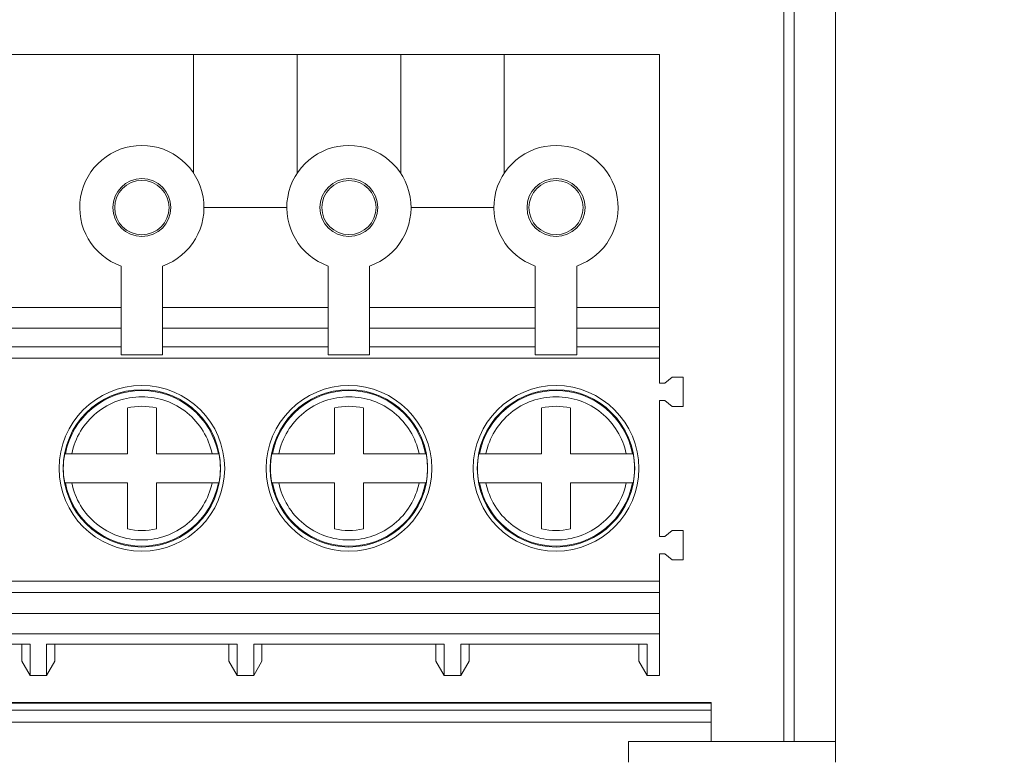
# Model space of a CAD drawing. Header units: millimetres. Extents: x 10 to 277, y 8 to 208.
# Tile 48 of 61: x 95 to 106, y 128 to 137. Entities that reach past the tile are written whole.
import ezdxf

# ---------------------------------------------------------------- set-up
doc = ezdxf.new("R2010")
doc.units = ezdxf.units.MM
doc.styles.add('SLDTEXTSTYLE0', font='TXT', dxfattribs={"width": 0.75})
doc.dimstyles.new('SLDDIMSTYLE0', dxfattribs={"dimtxt": 2.116667, "dimasz": 3, "dimexe": 0, "dimexo": 0.0625, "dimgap": 0.529167, "dimtad": 0, "dimtih": 1, "dimtoh": 1, "dimdec": 1, "dimlfac": 2, "dimrnd": 1e-09, "dimzin": 12, "dimdsep": 46, "dimtxsty": 'SLDTEXTSTYLE0', "dimsah": 1, "dimcen": 0.09, "dimadec": 0, "dimazin": 0, "dimtfac": 1, "dimtdec": 1, "dimtofl": 0, "dimtmove": 0, "dimatfit": 3, "dimfxl": 1, "dimtolj": 1, "dimtzin": 12, "dimarcsym": 0})

# ---------------------------------------------------------------- blocks, each defined once
blk = doc.blocks.new('*D8')
at = {"color": 7, "linetype": 'Continuous', "lineweight": 0}
for p, q in [((106.453, 185.781), (128.117, 185.781)), ((126.617, 185.781), (126.617, 155.145)), ((126.542, 154.893), (126.542, 152.035)), ((126.542, 154.893), (126.971, 154.893)), ((133.727, 154.893), (133.298, 154.893)), ((133.727, 154.893), (133.727, 152.035)), ((126.542, 152.035), (126.971, 152.035)), ((133.727, 152.035), (133.298, 152.035)), ((126.617, 123.081), (126.617, 151.783)), ((106.453, 123.081), (128.117, 123.081))]:
    blk.add_line(p, q, dxfattribs=at)
for points in [[(126.617, 185.781), (126.109, 182.781), (127.125, 182.781)], [(126.617, 123.081), (127.125, 126.081), (126.109, 126.081)]]:
    blk.add_solid(points, dxfattribs=at)
at = {"color": 7, "linetype": 'Continuous', "lineweight": 0, "char_height": 2.1167, "attachment_point": 1, "style": 'SLDTEXTSTYLE0'}
for s, insert in [('125.4', (118.649, 154.511)), ('4.94', (127.4, 154.511))]:
    blk.add_mtext(s, dxfattribs=dict(at, insert=insert))

msp = doc.modelspace()

# ---------------------------------------------------------------- linework, layer by layer
at = {"color": 7, "linetype": 'Continuous', "lineweight": 15}
for p, q in [((103.828, 127.981), (103.828, 151.931)), ((103.953, 151.931), (103.953, 127.981)), ((104.453, 151.931), (104.453, 127.981)), ((92.953, 136.281), (96.703, 136.281)), ((96.703, 136.281), (97.953, 136.281)), ((97.953, 136.281), (99.203, 136.281)), ((99.203, 136.281), (100.453, 136.281)), ((100.453, 136.281), (102.328, 136.281)), ((102.328, 136.281), (102.328, 133.224)), ((96.828, 134.431), (97.828, 134.431)), ((99.328, 134.431), (100.328, 134.431)), ((95.828, 132.652), (95.828, 133.724)), ((96.328, 133.724), (96.328, 132.652)), ((98.328, 132.652), (98.328, 133.724)), ((98.828, 133.724), (98.828, 132.652)), ((100.828, 132.652), (100.828, 133.724)), ((101.328, 133.724), (101.328, 132.652)), ((93.828, 133.224), (95.828, 133.224)), ((96.328, 133.224), (98.328, 133.224)), ((98.828, 133.224), (100.828, 133.224)), ((101.328, 133.224), (102.328, 133.224)), ((102.328, 133.224), (102.328, 132.976)), ((95.828, 132.976), (93.828, 132.976)), ((96.328, 132.976), (98.328, 132.976)), ((98.828, 132.976), (100.828, 132.976)), ((101.328, 132.976), (102.328, 132.976)), ((102.328, 132.976), (102.328, 132.75)), ((95.828, 132.75), (93.828, 132.75)), ((98.328, 132.75), (96.328, 132.75)), ((100.828, 132.75), (98.828, 132.75)), ((102.328, 132.75), (101.328, 132.75)), ((102.328, 132.613), (102.328, 132.75)), ((102.328, 132.613), (79.828, 132.613)), ((96.328, 132.652), (95.828, 132.652)), ((98.828, 132.652), (98.328, 132.652)), ((101.328, 132.652), (100.828, 132.652)), ((102.328, 132.613), (102.328, 132.309)), ((102.393, 132.309), (102.328, 132.309)), ((102.393, 132.309), (102.482, 132.384)), ((102.613, 132.384), (102.482, 132.384)), ((102.613, 132.384), (102.613, 132.027)), ((102.328, 132.102), (102.393, 132.102)), ((102.328, 132.102), (102.328, 130.457)), ((102.482, 132.027), (102.393, 132.102)), ((95.903, 132.01), (95.903, 131.456)), ((96.253, 132.01), (96.253, 131.456)), ((98.403, 132.01), (98.403, 131.456)), ((98.753, 132.01), (98.753, 131.456)), ((100.903, 132.01), (100.903, 131.456)), ((101.253, 132.01), (101.253, 131.456)), ((102.482, 132.027), (102.613, 132.027)), ((95.231, 131.456), (95.903, 131.456)), ((96.926, 131.456), (96.253, 131.456)), ((97.731, 131.456), (98.403, 131.456)), ((99.426, 131.456), (98.753, 131.456)), ((100.231, 131.456), (100.903, 131.456)), ((101.926, 131.456), (101.253, 131.456)), ((95.903, 131.106), (95.231, 131.106)), ((95.903, 131.106), (95.903, 130.552)), ((96.253, 130.552), (96.253, 131.106)), ((96.926, 131.106), (96.253, 131.106)), ((98.403, 131.106), (97.731, 131.106)), ((98.403, 131.106), (98.403, 130.552)), ((98.753, 130.552), (98.753, 131.106)), ((99.426, 131.106), (98.753, 131.106)), ((100.903, 131.106), (100.231, 131.106)), ((100.903, 131.106), (100.903, 130.552)), ((101.253, 130.552), (101.253, 131.106)), ((101.926, 131.106), (101.253, 131.106)), ((102.393, 130.457), (102.482, 130.532)), ((102.613, 130.532), (102.482, 130.532)), ((102.613, 130.532), (102.613, 130.175)), ((102.393, 130.457), (102.328, 130.457)), ((102.328, 130.25), (102.393, 130.25)), ((102.328, 130.25), (102.328, 129.918)), ((102.482, 130.175), (102.393, 130.25)), ((102.482, 130.175), (102.613, 130.175)), ((79.828, 129.918), (102.328, 129.918)), ((102.328, 129.781), (102.328, 129.918)), ((102.328, 129.781), (79.828, 129.781)), ((102.328, 129.781), (102.328, 129.528)), ((79.828, 129.528), (102.328, 129.528)), ((102.328, 129.281), (102.328, 129.528)), ((79.828, 129.281), (102.328, 129.281)), ((102.328, 128.781), (102.328, 129.281)), ((92.428, 129.156), (94.728, 129.156)), ((94.628, 128.954), (94.628, 129.156)), ((94.728, 129.156), (94.728, 128.781)), ((94.928, 129.156), (97.228, 129.156)), ((94.928, 128.781), (94.928, 129.156)), ((95.028, 129.156), (95.028, 128.954)), ((97.128, 128.954), (97.128, 129.156)), ((97.228, 129.156), (97.228, 128.781)), ((97.428, 129.156), (99.728, 129.156)), ((97.428, 128.781), (97.428, 129.156)), ((97.528, 129.156), (97.528, 128.954)), ((99.628, 128.954), (99.628, 129.156)), ((99.728, 129.156), (99.728, 128.781)), ((99.928, 129.156), (102.178, 129.156)), ((99.928, 128.781), (99.928, 129.156)), ((100.028, 129.156), (100.028, 128.954)), ((102.078, 128.954), (102.078, 129.156)), ((102.178, 129.156), (102.178, 128.781)), ((94.628, 128.954), (94.728, 128.781)), ((95.028, 128.954), (94.928, 128.781)), ((97.128, 128.954), (97.228, 128.781)), ((97.528, 128.954), (97.428, 128.781)), ((99.628, 128.954), (99.728, 128.781)), ((100.028, 128.954), (99.928, 128.781)), ((102.178, 128.781), (102.078, 128.954)), ((94.928, 128.781), (94.728, 128.781)), ((97.428, 128.781), (97.228, 128.781)), ((99.928, 128.781), (99.728, 128.781)), ((102.178, 128.781), (102.328, 128.781)), ((36.203, 128.447), (102.953, 128.447)), ((102.953, 128.447), (102.953, 128.455)), ((102.953, 128.36), (102.953, 128.447)), ((102.953, 128.36), (36.203, 128.36)), ((102.953, 128.215), (102.953, 128.36)), ((102.953, 128.215), (36.203, 128.215)), ((102.953, 128.215), (102.953, 127.981)), ((101.953, 127.981), (104.453, 127.981))]:
    msp.add_line(p, q, dxfattribs=at)
for centre, radius in [((96.078, 134.431), 0.35), ((96.078, 134.431), 0.328), ((98.578, 134.431), 0.35), ((98.578, 134.431), 0.327), ((101.078, 134.431), 0.35), ((101.078, 134.431), 0.327), ((96.078, 131.281), 1), ((96.078, 131.281), 0.95), ((98.578, 131.281), 1), ((98.578, 131.281), 0.95), ((101.078, 131.281), 1), ((101.078, 131.281), 0.95)]:
    msp.add_circle(centre, radius, dxfattribs=at)
for centre, radius, start, end in [((96.078, 134.431), 0.75, 289.4712, 250.5288), ((98.578, 134.431), 0.75, 289.4712, 250.5288), ((101.078, 134.431), 0.75, 289.4712, 250.5288), ((96.078, 131.281), 0.94, 10.7265, 169.2735), ((98.578, 131.281), 0.94, 10.7265, 169.2735), ((101.078, 131.281), 0.94, 10.7265, 169.2735), ((96.078, 131.281), 0.75, 76.5066, 103.4934), ((98.578, 131.281), 0.75, 76.5066, 103.4934), ((101.078, 131.281), 0.75, 76.5066, 103.4934), ((96.078, 131.281), 0.948, 169.3587, 190.6413), ((96.078, 131.281), 0.948, 349.3587, 10.6413), ((98.578, 131.281), 0.948, 169.3587, 190.6413), ((98.578, 131.281), 0.948, 349.3587, 10.6413), ((101.078, 131.281), 0.948, 169.3587, 190.6413), ((101.078, 131.281), 0.948, 349.3587, 10.6413), ((96.078, 131.281), 0.94, 190.7265, 349.2735), ((98.578, 131.281), 0.94, 190.7265, 349.2735), ((101.078, 131.281), 0.94, 190.7265, 349.2735), ((96.078, 131.281), 0.75, 256.5066, 283.4934), ((98.578, 131.281), 0.75, 256.5066, 283.4934), ((101.078, 131.281), 0.75, 256.5066, 283.4934)]:
    msp.add_arc(centre, radius, start, end, dxfattribs=at)
for points, degree in [([(96.703, 136.281), (96.703, 134.845)], 1), ([(97.953, 134.845), (97.953, 136.281)], 1), ([(99.203, 136.281), (99.203, 134.845)], 1), ([(100.453, 134.845), (100.453, 136.281)], 1), ([(95.147, 131.456), (95.149, 131.456), (95.152, 131.456), (95.155, 131.456)], 3), ([(97.002, 131.456), (97.005, 131.456), (97.007, 131.456), (97.01, 131.456)], 3), ([(97.647, 131.456), (97.649, 131.456), (97.652, 131.456), (97.655, 131.456)], 3), ([(99.502, 131.456), (99.505, 131.456), (99.507, 131.456), (99.51, 131.456)], 3), ([(100.147, 131.456), (100.149, 131.456), (100.152, 131.456), (100.155, 131.456)], 3), ([(102.002, 131.456), (102.005, 131.456), (102.007, 131.456), (102.01, 131.456)], 3), ([(95.155, 131.106), (95.152, 131.106), (95.149, 131.106), (95.147, 131.106)], 3), ([(97.01, 131.106), (97.007, 131.106), (97.005, 131.106), (97.002, 131.106)], 3), ([(97.655, 131.106), (97.652, 131.106), (97.649, 131.106), (97.647, 131.106)], 3), ([(99.51, 131.106), (99.507, 131.106), (99.505, 131.106), (99.502, 131.106)], 3), ([(100.155, 131.106), (100.152, 131.106), (100.149, 131.106), (100.147, 131.106)], 3), ([(102.01, 131.106), (102.007, 131.106), (102.005, 131.106), (102.002, 131.106)], 3), ([(102.953, 128.455), (36.203, 128.455)], 1)]:
    msp.add_open_spline(points, degree=degree, dxfattribs=at)
for points, knots in [([(95.231, 131.456), (95.271, 131.651), (95.378, 131.826), (95.686, 132.077), (95.879, 132.146), (96.277, 132.146), (96.47, 132.077), (96.779, 131.826), (96.885, 131.651), (96.926, 131.456)], [0, 0, 0, 0, 0.25, 0.25, 0.5, 0.5, 0.75, 0.75, 1, 1, 1, 1]), ([(97.731, 131.456), (97.771, 131.651), (97.878, 131.826), (98.186, 132.077), (98.379, 132.146), (98.777, 132.146), (98.97, 132.077), (99.279, 131.826), (99.385, 131.651), (99.426, 131.456)], [0, 0, 0, 0, 0.25, 0.25, 0.5, 0.5, 0.75, 0.75, 1, 1, 1, 1]), ([(100.231, 131.456), (100.271, 131.651), (100.378, 131.826), (100.686, 132.077), (100.879, 132.146), (101.277, 132.146), (101.47, 132.077), (101.779, 131.826), (101.885, 131.651), (101.926, 131.456)], [0, 0, 0, 0, 0.25, 0.25, 0.5, 0.5, 0.75, 0.75, 1, 1, 1, 1]), ([(95.155, 131.456), (95.155, 131.456), (95.156, 131.456), (95.159, 131.456), (95.162, 131.456), (95.166, 131.456), (95.172, 131.456), (95.177, 131.456), (95.183, 131.456), (95.19, 131.456), (95.198, 131.456), (95.206, 131.456), (95.214, 131.456), (95.22, 131.456), (95.225, 131.456), (95.231, 131.456)], [0, 0, 0, 0, 0.000049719, 0.000049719, 0.000049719, 0.000099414, 0.000099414, 0.000099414, 0.0001494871, 0.0001494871, 0.0001494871, 0.0002004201, 0.0002004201, 0.0002004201, 0.0002340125, 0.0002340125, 0.0002340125, 0.0002340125]), ([(96.926, 131.456), (96.934, 131.456), (96.943, 131.456), (96.951, 131.456), (96.96, 131.456), (96.967, 131.456), (96.974, 131.456), (96.981, 131.456), (96.987, 131.456), (96.991, 131.456), (96.996, 131.456), (96.999, 131.456), (97.001, 131.456), (97.002, 131.456), (97.002, 131.456), (97.002, 131.456)], [0, 0, 0, 0, 0.0000521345, 0.0000521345, 0.0000521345, 0.0001043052, 0.0001043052, 0.0001043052, 0.0001559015, 0.0001559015, 0.0001559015, 0.0002065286, 0.0002065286, 0.0002065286, 0.0002340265, 0.0002340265, 0.0002340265, 0.0002340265]), ([(97.655, 131.456), (97.655, 131.456), (97.656, 131.456), (97.659, 131.456), (97.662, 131.456), (97.666, 131.456), (97.672, 131.456), (97.677, 131.456), (97.683, 131.456), (97.69, 131.456), (97.698, 131.456), (97.706, 131.456), (97.714, 131.456), (97.72, 131.456), (97.725, 131.456), (97.731, 131.456)], [0, 0, 0, 0, 0.000049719, 0.000049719, 0.000049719, 0.000099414, 0.000099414, 0.000099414, 0.0001494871, 0.0001494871, 0.0001494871, 0.0002004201, 0.0002004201, 0.0002004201, 0.0002340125, 0.0002340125, 0.0002340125, 0.0002340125]), ([(99.426, 131.456), (99.434, 131.456), (99.443, 131.456), (99.451, 131.456), (99.46, 131.456), (99.467, 131.456), (99.474, 131.456), (99.481, 131.456), (99.487, 131.456), (99.491, 131.456), (99.496, 131.456), (99.499, 131.456), (99.501, 131.456), (99.502, 131.456), (99.502, 131.456), (99.502, 131.456)], [0, 0, 0, 0, 0.0000521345, 0.0000521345, 0.0000521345, 0.0001043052, 0.0001043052, 0.0001043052, 0.0001559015, 0.0001559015, 0.0001559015, 0.0002065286, 0.0002065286, 0.0002065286, 0.0002340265, 0.0002340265, 0.0002340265, 0.0002340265]), ([(100.155, 131.456), (100.155, 131.456), (100.156, 131.456), (100.159, 131.456), (100.162, 131.456), (100.166, 131.456), (100.172, 131.456), (100.177, 131.456), (100.183, 131.456), (100.19, 131.456), (100.198, 131.456), (100.206, 131.456), (100.214, 131.456), (100.22, 131.456), (100.225, 131.456), (100.231, 131.456)], [0, 0, 0, 0, 0.000049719, 0.000049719, 0.000049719, 0.000099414, 0.000099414, 0.000099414, 0.0001494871, 0.0001494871, 0.0001494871, 0.0002004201, 0.0002004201, 0.0002004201, 0.0002340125, 0.0002340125, 0.0002340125, 0.0002340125]), ([(101.926, 131.456), (101.934, 131.456), (101.943, 131.456), (101.951, 131.456), (101.96, 131.456), (101.967, 131.456), (101.974, 131.456), (101.981, 131.456), (101.987, 131.456), (101.991, 131.456), (101.996, 131.456), (101.999, 131.456), (102.001, 131.456), (102.002, 131.456), (102.002, 131.456), (102.002, 131.456)], [0, 0, 0, 0, 0.0000521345, 0.0000521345, 0.0000521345, 0.0001043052, 0.0001043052, 0.0001043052, 0.0001559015, 0.0001559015, 0.0001559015, 0.0002065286, 0.0002065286, 0.0002065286, 0.0002340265, 0.0002340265, 0.0002340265, 0.0002340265]), ([(95.231, 131.106), (95.222, 131.106), (95.213, 131.106), (95.205, 131.106), (95.197, 131.106), (95.189, 131.106), (95.182, 131.106), (95.176, 131.106), (95.17, 131.106), (95.165, 131.106), (95.161, 131.106), (95.158, 131.106), (95.156, 131.106), (95.155, 131.106), (95.155, 131.106), (95.155, 131.106)], [0, 0, 0, 0, 0.0000521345, 0.0000521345, 0.0000521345, 0.0001043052, 0.0001043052, 0.0001043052, 0.0001559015, 0.0001559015, 0.0001559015, 0.0002065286, 0.0002065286, 0.0002065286, 0.0002340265, 0.0002340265, 0.0002340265, 0.0002340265]), ([(96.926, 131.106), (96.885, 130.911), (96.779, 130.736), (96.47, 130.484), (96.277, 130.416), (95.879, 130.416), (95.686, 130.484), (95.378, 130.736), (95.271, 130.911), (95.231, 131.106)], [0, 0, 0, 0, 0.25, 0.25, 0.5, 0.5, 0.75, 0.75, 1, 1, 1, 1]), ([(97.002, 131.106), (97.002, 131.106), (97, 131.106), (96.998, 131.106), (96.995, 131.106), (96.99, 131.106), (96.985, 131.106), (96.98, 131.106), (96.973, 131.106), (96.966, 131.106), (96.959, 131.106), (96.951, 131.106), (96.943, 131.106), (96.937, 131.106), (96.931, 131.106), (96.926, 131.106)], [0, 0, 0, 0, 0.000049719, 0.000049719, 0.000049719, 0.000099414, 0.000099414, 0.000099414, 0.0001494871, 0.0001494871, 0.0001494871, 0.0002004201, 0.0002004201, 0.0002004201, 0.0002340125, 0.0002340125, 0.0002340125, 0.0002340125]), ([(97.731, 131.106), (97.722, 131.106), (97.713, 131.106), (97.705, 131.106), (97.697, 131.106), (97.689, 131.106), (97.682, 131.106), (97.676, 131.106), (97.67, 131.106), (97.665, 131.106), (97.661, 131.106), (97.658, 131.106), (97.656, 131.106), (97.655, 131.106), (97.655, 131.106), (97.655, 131.106)], [0, 0, 0, 0, 0.0000521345, 0.0000521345, 0.0000521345, 0.0001043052, 0.0001043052, 0.0001043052, 0.0001559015, 0.0001559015, 0.0001559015, 0.0002065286, 0.0002065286, 0.0002065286, 0.0002340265, 0.0002340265, 0.0002340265, 0.0002340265]), ([(99.426, 131.106), (99.385, 130.911), (99.279, 130.736), (98.97, 130.484), (98.777, 130.416), (98.379, 130.416), (98.186, 130.484), (97.878, 130.736), (97.771, 130.911), (97.731, 131.106)], [0, 0, 0, 0, 0.25, 0.25, 0.5, 0.5, 0.75, 0.75, 1, 1, 1, 1]), ([(99.502, 131.106), (99.502, 131.106), (99.5, 131.106), (99.498, 131.106), (99.495, 131.106), (99.49, 131.106), (99.485, 131.106), (99.48, 131.106), (99.473, 131.106), (99.466, 131.106), (99.459, 131.106), (99.451, 131.106), (99.443, 131.106), (99.437, 131.106), (99.431, 131.106), (99.426, 131.106)], [0, 0, 0, 0, 0.000049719, 0.000049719, 0.000049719, 0.000099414, 0.000099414, 0.000099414, 0.0001494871, 0.0001494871, 0.0001494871, 0.0002004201, 0.0002004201, 0.0002004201, 0.0002340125, 0.0002340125, 0.0002340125, 0.0002340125]), ([(100.231, 131.106), (100.222, 131.106), (100.213, 131.106), (100.205, 131.106), (100.197, 131.106), (100.189, 131.106), (100.182, 131.106), (100.176, 131.106), (100.17, 131.106), (100.165, 131.106), (100.161, 131.106), (100.158, 131.106), (100.156, 131.106), (100.155, 131.106), (100.155, 131.106), (100.155, 131.106)], [0, 0, 0, 0, 0.0000521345, 0.0000521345, 0.0000521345, 0.0001043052, 0.0001043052, 0.0001043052, 0.0001559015, 0.0001559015, 0.0001559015, 0.0002065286, 0.0002065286, 0.0002065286, 0.0002340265, 0.0002340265, 0.0002340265, 0.0002340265]), ([(101.926, 131.106), (101.885, 130.911), (101.779, 130.736), (101.47, 130.484), (101.277, 130.416), (100.879, 130.416), (100.686, 130.484), (100.378, 130.736), (100.271, 130.911), (100.231, 131.106)], [0, 0, 0, 0, 0.25, 0.25, 0.5, 0.5, 0.75, 0.75, 1, 1, 1, 1]), ([(102.002, 131.106), (102.002, 131.106), (102, 131.106), (101.998, 131.106), (101.995, 131.106), (101.99, 131.106), (101.985, 131.106), (101.98, 131.106), (101.973, 131.106), (101.966, 131.106), (101.959, 131.106), (101.951, 131.106), (101.943, 131.106), (101.937, 131.106), (101.931, 131.106), (101.926, 131.106)], [0, 0, 0, 0, 0.000049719, 0.000049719, 0.000049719, 0.000099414, 0.000099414, 0.000099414, 0.0001494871, 0.0001494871, 0.0001494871, 0.0002004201, 0.0002004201, 0.0002004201, 0.0002340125, 0.0002340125, 0.0002340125, 0.0002340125]), ([(101.953, 127.981), (101.953, 127.981), (101.953, 127.954), (101.953, 127.861), (101.953, 127.796), (101.953, 127.731)], [0, 0, 0, 0, 0.5, 0.5, 1, 1, 1, 1]), ([(104.453, 127.731), (104.453, 127.796), (104.453, 127.861), (104.453, 127.954), (104.453, 127.981), (104.453, 127.981)], [0, 0, 0, 0, 0.5, 0.5, 1, 1, 1, 1])]:
    msp.add_open_spline(points, degree=3, knots=knots, dxfattribs=at)

# ---------------------------------------------------------------- dimensions: what is measured, and where the dimension line sits
at = {"color": 7, "linetype": 'Continuous', "lineweight": 0}
dim = msp.add_linear_dim(base=(126.617, 123.081), p1=(104.453, 185.781), p2=(104.453, 123.081), angle=90, dimstyle='SLDDIMSTYLE0', dxfattribs=at)
dim.commit()
dim.dimension.update_dxf_attribs({"geometry": '*D8', "text_midpoint": (126.617, 153.464), "dimtype": 160})

doc.saveas('drawing.dxf')
